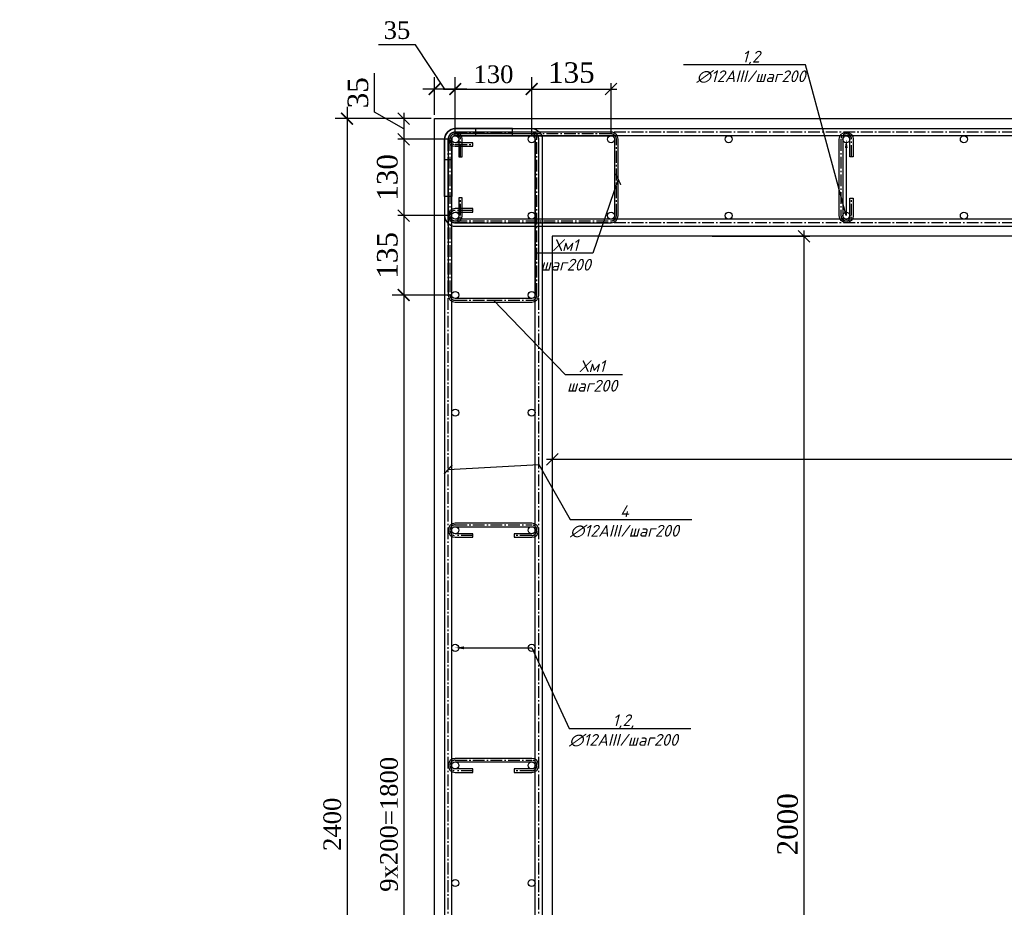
# Model space of a CAD drawing. Header units: millimetres. Extents: x -33345 to 4712671, y -3392 to 121473.
# Tile 208 of 256: x 1148531 to 1158577, y 54941 to 63998. Entities that reach past the tile are written whole.
import ezdxf
from ezdxf import colors
from ezdxf.entities.mleader import LeaderData, LeaderLine
from ezdxf.math import Vec2, Vec3

# ---------------------------------------------------------------- set-up
doc = ezdxf.new("R2010")
doc.units = ezdxf.units.MM
doc.linetypes.add('ГОСТ 2.303 6', pattern=[12, 8, -1.5, 1, -1.5])
doc.layers.add('армирование', color=150, linetype='Continuous', lineweight=50)
doc.layers.add('Колонны', color=1, linetype='Continuous', lineweight=40)
doc.layers.add('СПДС_РАЗМЕРЫ', color=7, linetype='Continuous')
doc.styles.add('ISO', font='isocpeui.ttf')
doc.styles.add('SIMPLEX350', font='times.ttf', dxfattribs={"height": 350})
doc.styles.add('style6', font='isocpeui.ttf')
doc.styles.add('ГОСТ 2.304', font='cs_gost2304.shx', dxfattribs={"oblique": 15})
doc.dimstyles.new('СПДС', dxfattribs={"dimscale": 100, "dimtxt": 1.5, "dimasz": 1, "dimexe": 1, "dimexo": 1, "dimgap": 1, "dimtad": 1, "dimdec": 0, "dimtxsty": 'ГОСТ 2.304', "dimblk": 'OBLIQUE', "dimcen": 2.5, "dimdle": 1, "dimadec": 0, "dimazin": 2, "dimtfac": 0.75, "dimtdec": 0, "dimtmove": 1, "dimatfit": 3, "dimldrblk": 'ARCHTICK', "dimfxl": 1, "dimtfill": 1, "dimtolj": 1, "dimarcsym": 1})

# ---------------------------------------------------------------- blocks, each defined once
blk = doc.blocks.new('_ArchTick')
at = {"color": 0, "linetype": 'ByBlock', "const_width": 0.15}
blk.add_lwpolyline([(-0.5, -0.5), (0.5, 0.5)], dxfattribs=at)
blk = doc.blocks.new('*D157')
at = {"layer": 'Defpoints', "color": 0, "lineweight": 0, "ltscale": 4, "transparency": 16777216}
for p in [(-47992572, 22711069), (-47992572, 22710566), (-47992222, 22710216)]:
    blk.add_point(p, dxfattribs=at)
at = {"layer": 'СПДС_РАЗМЕРЫ', "color": 0, "lineweight": -2, "ltscale": 4, "transparency": 16777216}
for p, q in [((-47992899, 22711819), (-47993527, 22711819)), ((-47992397, 22711069), (-47992899, 22711819)), ((-47992572, 22710629), (-47992572, 22711269)), ((-47992222, 22710279), (-47992222, 22711269)), ((-47992022, 22711069), (-47992772, 22711069))]:
    blk.add_line(p, q, dxfattribs=at)
at = {"layer": 'СПДС_РАЗМЕРЫ', "color": 0, "lineweight": -2, "ltscale": 4, "transparency": 16777216, "xscale": 200, "yscale": 200, "zscale": 200, "rotation": 180}
blk.add_blockref('_ArchTick', (-47992572, 22711069), dxfattribs=at)
at = {"layer": 'СПДС_РАЗМЕРЫ', "color": 0, "lineweight": -2, "ltscale": 4, "transparency": 16777216, "xscale": 200, "yscale": 200, "zscale": 200}
blk.add_blockref('_ArchTick', (-47992222, 22711069), dxfattribs=at)
at = {"layer": 'СПДС_РАЗМЕРЫ', "color": 0, "ltscale": 4, "transparency": 16777216, "insert": (-47993213, 22712069), "char_height": 300, "attachment_point": 5, "style": 'SIMPLEX350', "bg_fill": 3, "box_fill_scale": 1.1, "bg_fill_color": 256, "bg_fill_true_color": 13158600, "bg_fill_transparency": 0}
blk.add_mtext('\\A1;35', dxfattribs=at)
blk = doc.blocks.new('_Oblique')
at = {"color": 0, "linetype": 'ByBlock', "lineweight": -2}
blk.add_line((-0.5, -0.5), (0.5, 0.5), dxfattribs=at)
blk = doc.blocks.new('*D158')
at = {"layer": 'Defpoints', "color": 0, "lineweight": 0, "ltscale": 4, "transparency": 16777216}
for p in [(-47990922, 22711069), (-47992222, 22710216), (-47990922, 22710216)]:
    blk.add_point(p, dxfattribs=at)
at = {"layer": 'СПДС_РАЗМЕРЫ', "color": 0, "lineweight": -2, "ltscale": 4, "transparency": 16777216}
for p, q in [((-47992222, 22710279), (-47992222, 22711269)), ((-47990922, 22710279), (-47990922, 22711269)), ((-47992422, 22711069), (-47990722, 22711069))]:
    blk.add_line(p, q, dxfattribs=at)
at = {"layer": 'СПДС_РАЗМЕРЫ', "color": 0, "lineweight": -2, "ltscale": 4, "transparency": 16777216, "xscale": 200, "yscale": 200, "zscale": 200, "rotation": 180}
blk.add_blockref('_ArchTick', (-47992222, 22711069), dxfattribs=at)
at = {"layer": 'СПДС_РАЗМЕРЫ', "color": 0, "lineweight": -2, "ltscale": 4, "transparency": 16777216, "xscale": 200, "yscale": 200, "zscale": 200}
blk.add_blockref('_ArchTick', (-47990922, 22711069), dxfattribs=at)
at = {"layer": 'СПДС_РАЗМЕРЫ', "color": 0, "ltscale": 4, "transparency": 16777216, "insert": (-47991572, 22711319), "char_height": 300, "attachment_point": 5, "style": 'SIMPLEX350', "bg_fill": 3, "box_fill_scale": 1.1, "bg_fill_color": 256, "bg_fill_true_color": 13158600, "bg_fill_transparency": 0}
blk.add_mtext('\\A1;130', dxfattribs=at)
blk = doc.blocks.new('*D171')
at = {"layer": 'Defpoints', "color": 0, "ltscale": 4, "transparency": 16777216}
for p in [(-47989572, 22711069), (-47990922, 22710216), (-47989572, 22710216)]:
    blk.add_point(p, dxfattribs=at)
at = {"layer": 'СПДС_РАЗМЕРЫ', "color": 0, "lineweight": -2, "ltscale": 4, "transparency": 16777216}
for p, q in [((-47991022, 22711069), (-47989472, 22711069)), ((-47990922, 22710316), (-47990922, 22711169)), ((-47989572, 22710316), (-47989572, 22711169))]:
    blk.add_line(p, q, dxfattribs=at)
at = {"layer": 'СПДС_РАЗМЕРЫ', "color": 0, "lineweight": -2, "ltscale": 4, "transparency": 16777216, "xscale": 200, "yscale": 200, "zscale": 200, "rotation": 180}
blk.add_blockref('_Oblique', (-47990922, 22711069), dxfattribs=at)
at = {"layer": 'СПДС_РАЗМЕРЫ', "color": 0, "lineweight": -2, "ltscale": 4, "transparency": 16777216, "xscale": 200, "yscale": 200, "zscale": 200}
blk.add_blockref('_Oblique', (-47989572, 22711069), dxfattribs=at)
at = {"layer": 'СПДС_РАЗМЕРЫ', "color": 0, "ltscale": 4, "transparency": 16777216, "insert": (-47990247, 22711347), "char_height": 350, "attachment_point": 5, "style": 'SIMPLEX350', "bg_fill": 3, "box_fill_scale": 1.1, "bg_fill_color": 256, "bg_fill_true_color": 13158600, "bg_fill_transparency": 0}
blk.add_mtext('\\A1;135', dxfattribs=at)
blk = doc.blocks.new('*D184')
at = {"layer": 'Defpoints', "color": 0, "ltscale": 4, "transparency": 16777216}
for p in [(-47992572, 22710566), (-47993097, 22710216), (-47992222, 22710216)]:
    blk.add_point(p, dxfattribs=at)
at = {"layer": 'СПДС_РАЗМЕРЫ', "color": 0, "lineweight": -2, "ltscale": 4, "transparency": 16777216}
for p, q in [((-47993597, 22710675), (-47993597, 22711337)), ((-47993097, 22710391), (-47993597, 22710675)), ((-47992672, 22710566), (-47993197, 22710566)), ((-47993097, 22710666), (-47993097, 22710116)), ((-47992322, 22710216), (-47993197, 22710216))]:
    blk.add_line(p, q, dxfattribs=at)
at = {"layer": 'СПДС_РАЗМЕРЫ', "color": 0, "lineweight": -2, "ltscale": 4, "transparency": 16777216, "xscale": 200, "yscale": 200, "zscale": 200}
for p, rotation in [((-47993097, 22710566), 90), ((-47993097, 22710216), 270)]:
    blk.add_blockref('_Oblique', p, dxfattribs=dict(at, rotation=rotation))
at = {"layer": 'СПДС_РАЗМЕРЫ', "color": 0, "ltscale": 4, "transparency": 16777216, "insert": (-47993875, 22711006), "char_height": 350, "attachment_point": 5, "rotation": 90, "style": 'SIMPLEX350', "bg_fill": 3, "box_fill_scale": 1.1, "bg_fill_color": 256, "bg_fill_true_color": 13158600, "bg_fill_transparency": 0}
blk.add_mtext('\\A1;35', dxfattribs=at)
blk = doc.blocks.new('*D185')
at = {"layer": 'Defpoints', "color": 0, "ltscale": 4, "transparency": 16777216}
for p in [(-47992222, 22710216), (-47993097, 22708916), (-47992222, 22708916)]:
    blk.add_point(p, dxfattribs=at)
at = {"layer": 'СПДС_РАЗМЕРЫ', "color": 0, "lineweight": -2, "ltscale": 4, "transparency": 16777216}
for p, q in [((-47993097, 22710316), (-47993097, 22708816)), ((-47992322, 22710216), (-47993197, 22710216)), ((-47992322, 22708916), (-47993197, 22708916))]:
    blk.add_line(p, q, dxfattribs=at)
at = {"layer": 'СПДС_РАЗМЕРЫ', "color": 0, "lineweight": -2, "ltscale": 4, "transparency": 16777216, "xscale": 200, "yscale": 200, "zscale": 200}
for p, rotation in [((-47993097, 22710216), 90), ((-47993097, 22708916), 270)]:
    blk.add_blockref('_Oblique', p, dxfattribs=dict(at, rotation=rotation))
at = {"layer": 'СПДС_РАЗМЕРЫ', "color": 0, "ltscale": 4, "transparency": 16777216, "insert": (-47993375, 22709566), "char_height": 350, "attachment_point": 5, "rotation": 90, "style": 'SIMPLEX350', "bg_fill": 3, "box_fill_scale": 1.1, "bg_fill_color": 256, "bg_fill_true_color": 13158600, "bg_fill_transparency": 0}
blk.add_mtext('\\A1;130', dxfattribs=at)
blk = doc.blocks.new('*D186')
at = {"layer": 'Defpoints', "color": 0, "ltscale": 4, "transparency": 16777216}
for p in [(-47992222, 22708916), (-47993097, 22707566), (-47992222, 22707566)]:
    blk.add_point(p, dxfattribs=at)
at = {"layer": 'СПДС_РАЗМЕРЫ', "color": 0, "lineweight": -2, "ltscale": 4, "transparency": 16777216}
for p, q in [((-47992322, 22708916), (-47993197, 22708916)), ((-47993097, 22709016), (-47993097, 22707466)), ((-47992322, 22707566), (-47993197, 22707566))]:
    blk.add_line(p, q, dxfattribs=at)
at = {"layer": 'СПДС_РАЗМЕРЫ', "color": 0, "lineweight": -2, "ltscale": 4, "transparency": 16777216, "xscale": 200, "yscale": 200, "zscale": 200}
for p, rotation in [((-47993097, 22708916), 90), ((-47993097, 22707566), 270)]:
    blk.add_blockref('_Oblique', p, dxfattribs=dict(at, rotation=rotation))
at = {"layer": 'СПДС_РАЗМЕРЫ', "color": 0, "ltscale": 4, "transparency": 16777216, "insert": (-47993375, 22708241), "char_height": 350, "attachment_point": 5, "rotation": 90, "style": 'SIMPLEX350', "bg_fill": 3, "box_fill_scale": 1.1, "bg_fill_color": 256, "bg_fill_true_color": 13158600, "bg_fill_transparency": 0}
blk.add_mtext('\\A1;135', dxfattribs=at)
blk = doc.blocks.new('*D159')
at = {"layer": 'Defpoints', "color": 0, "lineweight": 0, "ltscale": 4, "transparency": 16777216}
for p in [(-47992222, 22707566), (-47993097, 22689563), (-47992222, 22689563)]:
    blk.add_point(p, dxfattribs=at)
at = {"layer": 'СПДС_РАЗМЕРЫ', "color": 0, "lineweight": -2, "ltscale": 4, "transparency": 16777216}
for p, q in [((-47993097, 22707766), (-47993097, 22689363)), ((-47992284, 22707566), (-47993297, 22707566)), ((-47992284, 22689563), (-47993297, 22689563))]:
    blk.add_line(p, q, dxfattribs=at)
at = {"layer": 'СПДС_РАЗМЕРЫ', "color": 0, "lineweight": -2, "ltscale": 4, "transparency": 16777216, "xscale": 200, "yscale": 200, "zscale": 200}
for p, rotation in [((-47993097, 22707566), 90), ((-47993097, 22689563), 270)]:
    blk.add_blockref('_ArchTick', p, dxfattribs=dict(at, rotation=rotation))
at = {"layer": 'СПДС_РАЗМЕРЫ', "color": 0, "ltscale": 4, "transparency": 16777216, "insert": (-47993347, 22698565), "char_height": 300, "attachment_point": 5, "rotation": 90, "style": 'SIMPLEX350', "bg_fill": 3, "box_fill_scale": 1.1, "bg_fill_color": 256, "bg_fill_true_color": 13158600, "bg_fill_transparency": 0}
blk.add_mtext('\\A1;9х200=1800', dxfattribs=at)
blk = doc.blocks.new('*D160')
at = {"layer": 'Defpoints', "color": 0, "lineweight": 0, "ltscale": 4, "transparency": 16777216}
for p in [(-47992572, 22710566), (-47994062, 22686563), (-47992572, 22686563)]:
    blk.add_point(p, dxfattribs=at)
at = {"layer": 'СПДС_РАЗМЕРЫ', "color": 0, "lineweight": -2, "ltscale": 4, "transparency": 16777216}
for p, q in [((-47994062, 22710766), (-47994062, 22686363)), ((-47992634, 22710566), (-47994262, 22710566)), ((-47992634, 22686563), (-47994262, 22686563))]:
    blk.add_line(p, q, dxfattribs=at)
at = {"layer": 'СПДС_РАЗМЕРЫ', "color": 0, "lineweight": -2, "ltscale": 4, "transparency": 16777216, "xscale": 200, "yscale": 200, "zscale": 200}
for p, rotation in [((-47994062, 22710566), 90), ((-47994062, 22686563), 270)]:
    blk.add_blockref('_ArchTick', p, dxfattribs=dict(at, rotation=rotation))
at = {"layer": 'СПДС_РАЗМЕРЫ', "color": 0, "ltscale": 4, "transparency": 16777216, "insert": (-47994312, 22698565), "char_height": 300, "attachment_point": 5, "rotation": 90, "style": 'SIMPLEX350', "bg_fill": 3, "box_fill_scale": 1.1, "bg_fill_color": 256, "bg_fill_true_color": 13158600, "bg_fill_transparency": 0}
blk.add_mtext('\\A1;2400', dxfattribs=at)
blk = doc.blocks.new('*D178')
at = {"layer": 'Defpoints', "color": 0, "ltscale": 4, "transparency": 16777216}
for p in [(-47987950, 22708566), (-47986290, 22708566), (-47987106, 22688563)]:
    blk.add_point(p, dxfattribs=at)
at = {"layer": 'СПДС_РАЗМЕРЫ', "color": 0, "lineweight": -2, "ltscale": 4, "transparency": 16777216}
for p, q in [((-47987850, 22708566), (-47986190, 22708566)), ((-47986290, 22688463), (-47986290, 22708666)), ((-47987006, 22688563), (-47986190, 22688563))]:
    blk.add_line(p, q, dxfattribs=at)
at = {"layer": 'СПДС_РАЗМЕРЫ', "color": 0, "lineweight": -2, "ltscale": 4, "transparency": 16777216, "xscale": 200, "yscale": 200, "zscale": 200}
for p, rotation in [((-47986290, 22708566), 90), ((-47986290, 22688563), 270)]:
    blk.add_blockref('_Oblique', p, dxfattribs=dict(at, rotation=rotation))
at = {"layer": 'СПДС_РАЗМЕРЫ', "color": 0, "ltscale": 4, "transparency": 16777216, "insert": (-47986568, 22698565), "char_height": 350, "attachment_point": 5, "rotation": 90, "style": 'SIMPLEX350', "bg_fill": 3, "box_fill_scale": 1.1, "bg_fill_color": 256, "bg_fill_true_color": 13158600, "bg_fill_transparency": 0}
blk.add_mtext('\\A1;2000', dxfattribs=at)
blk = doc.blocks.new('*D179')
at = {"layer": 'Defpoints', "color": 0, "ltscale": 4, "transparency": 16777216}
for p in [(-47990572, 22708415), (-47970572, 22708415), (-47990572, 22704771)]:
    blk.add_point(p, dxfattribs=at)
at = {"layer": 'СПДС_РАЗМЕРЫ', "color": 0, "lineweight": -2, "ltscale": 4, "transparency": 16777216}
for p, q in [((-47990572, 22708315), (-47990572, 22704671)), ((-47970572, 22708315), (-47970572, 22704671)), ((-47970472, 22704771), (-47990672, 22704771))]:
    blk.add_line(p, q, dxfattribs=at)
at = {"layer": 'СПДС_РАЗМЕРЫ', "color": 0, "lineweight": -2, "ltscale": 4, "transparency": 16777216, "xscale": 200, "yscale": 200, "zscale": 200, "rotation": 180}
blk.add_blockref('_Oblique', (-47990572, 22704771), dxfattribs=at)
at = {"layer": 'СПДС_РАЗМЕРЫ', "color": 0, "lineweight": -2, "ltscale": 4, "transparency": 16777216, "xscale": 200, "yscale": 200, "zscale": 200}
blk.add_blockref('_Oblique', (-47970572, 22704771), dxfattribs=at)
at = {"layer": 'СПДС_РАЗМЕРЫ', "color": 0, "ltscale": 4, "transparency": 16777216, "insert": (-47980572, 22705049), "char_height": 350, "attachment_point": 5, "style": 'SIMPLEX350', "bg_fill": 3, "box_fill_scale": 1.1, "bg_fill_color": 256, "bg_fill_true_color": 13158600, "bg_fill_transparency": 0}
blk.add_mtext('\\A1;2000', dxfattribs=at)
blk = doc.blocks.new('t5y')
at = {"color": 0, "lineweight": 30, "ltscale": 12}
for points in [[(-47991247.7, 22710276.1), (-47991247.7, 22710396.1), (-47992221.7, 22710396.1, 0.4142136), (-47992401.7, 22710216.1), (-47992401.7, 22686913.5, 0.4142136), (-47992221.7, 22686733.5), (-47991274.8, 22686733.5), (-47991274.8, 22686853.5), (-47992221.7, 22686853.5, -0.4142136), (-47992281.7, 22686913.5), (-47992281.7, 22710216.1, -0.4142136), (-47992221.7, 22710276.1)], [(-47992281.7, 22709242.1), (-47992401.7, 22709242.1), (-47992401.7, 22710216.1, -0.4142136), (-47992221.7, 22710396.1), (-47968921.7, 22710396.1, -0.4142136), (-47968741.7, 22710216.1), (-47968741.7, 22709329.3), (-47968861.7, 22709329.3), (-47968861.7, 22710216.1, 0.4142136), (-47968921.7, 22710276.1), (-47992221.7, 22710276.1, 0.4142136), (-47992281.7, 22710216.1)], [(-47991275.2, 22708796.1), (-47989571.7, 22708796.1, 0.4142135), (-47989451.7, 22708916.1), (-47989451.7, 22710216.1, 0.4142136), (-47989571.7, 22710336.1), (-47992221.7, 22710336.1, 0.4142136), (-47992341.7, 22710216.1), (-47992341.7, 22708916.2, 0.0001818), (-47992341.7, 22708916, 0.9996366), (-47992101.7, 22708916.1), (-47992101.7, 22709217.1), (-47992161.7, 22709217.1), (-47992161.7, 22708916.1, -0.9996366), (-47992281.7, 22708916.1, -0.0001818), (-47992281.7, 22708916.2), (-47992281.7, 22710216.1, -0.4142136), (-47992221.7, 22710276.1), (-47989571.7, 22710276.1, -0.4142136), (-47989511.7, 22710216.1), (-47989511.7, 22708916.1, -0.4142135), (-47989571.7, 22708856.1), (-47992221.4, 22708856.1, -0.0012074), (-47992222, 22708856.1, -0.9975881), (-47992221.7, 22708976.1), (-47991922.6, 22708976.1), (-47991922.6, 22709036.1), (-47992221.7, 22709036.1, 0.9975881), (-47992222.3, 22708796.1, 0.0012074), (-47992221.4, 22708796.1), (-47991275.2, 22708796.1, 0)], [(-47992341.7, 22709269.6), (-47992341.7, 22707566.1, 0.4142135), (-47992221.7, 22707446.1), (-47990921.7, 22707446.1, 0.4142136), (-47990801.7, 22707566.1), (-47990801.7, 22710216.1, 0.4142136), (-47990921.7, 22710336.1), (-47992221.6, 22710336.1, 0.0001818), (-47992221.8, 22710336.1, 0.9996366), (-47992221.7, 22710096.1), (-47991920.7, 22710096.1), (-47991920.7, 22710156.1), (-47992221.7, 22710156.1, -0.9996366), (-47992221.7, 22710276.1, -0.0001818), (-47992221.6, 22710276.1), (-47990921.7, 22710276.1, -0.4142136), (-47990861.7, 22710216.1), (-47990861.7, 22707566.1, -0.4142136), (-47990921.7, 22707506.1), (-47992221.7, 22707506.1, -0.4142135), (-47992281.7, 22707566.1), (-47992281.7, 22710215.8, -0.0012074), (-47992281.7, 22710216.4, -0.9975881), (-47992161.7, 22710216.1), (-47992161.7, 22709917.1), (-47992101.7, 22709917.1), (-47992101.7, 22710216.1, 0.9975881), (-47992341.7, 22710216.7, 0.0012074), (-47992341.7, 22710215.8), (-47992341.7, 22709269.6, 0)], [(-47991869.4, 22710276.1), (-47991869.4, 22710396.1), (-47990921.7, 22710396.1, -0.4142136), (-47990741.7, 22710216.1), (-47990741.7, 22686913.5, -0.4142136), (-47990921.7, 22686733.5), (-47991877.7, 22686733.5), (-47991877.7, 22686853.5), (-47990921.7, 22686853.5, 0.4142136), (-47990861.7, 22686913.5), (-47990861.7, 22710216.1, 0.4142136), (-47990921.7, 22710276.1)], [(-47992281.7, 22709863.8), (-47992401.7, 22709863.8), (-47992401.7, 22708916.1, 0.4142136), (-47992221.7, 22708736.1), (-47968921.7, 22708736.1, 0.4142136), (-47968741.7, 22708916.1), (-47968741.7, 22709912.1), (-47968861.7, 22709912.1), (-47968861.7, 22708916.1, -0.4142136), (-47968921.7, 22708856.1), (-47992221.7, 22708856.1, -0.4142136), (-47992281.7, 22708916.1)]]:
    blk.add_lwpolyline(points, format="xyb", close=True, dxfattribs=at)
at = {"color": 0, "linetype": 'ГОСТ 2.303 6', "ltscale": 25}
for points in [[(-47991274.8, 22686793.5), (-47992221.7, 22686793.5, -0.4142136), (-47992341.7, 22686913.5), (-47992341.7, 22710216.1, -0.4142136), (-47992221.7, 22710336.1), (-47991247.7, 22710336.1)], [(-47968801.7, 22709329.3), (-47968801.7, 22710216.1, 0.4142136), (-47968921.7, 22710336.1), (-47992221.7, 22710336.1, 0.4142136), (-47992341.7, 22710216.1), (-47992341.7, 22709242.1)], [(-47991922.6, 22709006.1), (-47992221.7, 22709006.1, 0.9975881), (-47992222.1, 22708826.1, 0.0012074), (-47992221.4, 22708826.1), (-47989571.7, 22708826.1, 0.4142135), (-47989481.7, 22708916.1), (-47989481.7, 22710216.1, 0.4142136), (-47989571.7, 22710306.1), (-47992221.7, 22710306.1, 0.4142136), (-47992311.7, 22710216.1), (-47992311.7, 22708916.2, 0.0001818), (-47992311.7, 22708916.1, 0.9996366), (-47992131.7, 22708916.1), (-47992131.7, 22709217.1)], [(-47992131.7, 22709917.1), (-47992131.7, 22710216.1, 0.9975881), (-47992311.7, 22710216.6, 0.0012074), (-47992311.7, 22710215.8), (-47992311.7, 22707566.1, 0.4142135), (-47992221.7, 22707476.1), (-47990921.7, 22707476.1, 0.4142136), (-47990831.7, 22707566.1), (-47990831.7, 22710216.1, 0.4142136), (-47990921.7, 22710306.1), (-47992221.6, 22710306.1, 0.0001818), (-47992221.8, 22710306.1, 0.9996366), (-47992221.7, 22710126.1), (-47991920.7, 22710126.1)], [(-47991877.7, 22686793.5), (-47990921.7, 22686793.5, 0.4142136), (-47990801.7, 22686913.5), (-47990801.7, 22710216.1, 0.4142136), (-47990921.7, 22710336.1), (-47991869.4, 22710336.1)], [(-47985481.7, 22709916.1), (-47985481.7, 22710216.1, 1), (-47985661.7, 22710216.1), (-47985661.7, 22708916.1, 1.0000035), (-47985481.7, 22708916.1), (-47985481.7, 22709216.1)], [(-47985481.7, 22709916.1), (-47985481.7, 22710216.1, 1), (-47985661.7, 22710216.1), (-47985661.7, 22708916.1, 1.0000035), (-47985481.7, 22708916.1), (-47985481.7, 22709216.1)], [(-47968801.7, 22709912.1), (-47968801.7, 22708916.1, -0.4142136), (-47968921.7, 22708796.1), (-47992221.7, 22708796.1, -0.4142136), (-47992341.7, 22708916.1), (-47992341.7, 22709863.8)]]:
    blk.add_lwpolyline(points, format="xyb", dxfattribs=at)
at = {"color": 0, "lineweight": 30, "ltscale": 2}
blk.add_lwpolyline([(-47985511.7, 22709216.1), (-47985451.7, 22709216.1), (-47985451.7, 22708916.1, -1), (-47985691.7, 22708916.1), (-47985691.7, 22710216.1, -1), (-47985451.7, 22710216.1), (-47985451.7, 22709916.1), (-47985511.7, 22709916.1), (-47985511.7, 22710216.1, 1), (-47985631.7, 22710216.1), (-47985631.7, 22708916.1, 1.0000063), (-47985511.7, 22708916.1)], format="xyb", close=True, dxfattribs=at)
blk.add_lwpolyline([(-47985511.7, 22709216.1), (-47985451.7, 22709216.1), (-47985451.7, 22708916.1, -1), (-47985691.7, 22708916.1), (-47985691.7, 22710216.1, -1), (-47985451.7, 22710216.1), (-47985451.7, 22709916.1), (-47985511.7, 22709916.1), (-47985511.7, 22710216.1, 1), (-47985631.7, 22710216.1), (-47985631.7, 22708916.1, 1.0000063), (-47985511.7, 22708916.1)], format="xyb", close=True, dxfattribs=at)
at = {"layer": 'армирование', "color": 0, "lineweight": 30, "ltscale": 4}
for centre in [(-47992221.7, 22710216.1), (-47990921.7, 22710216.1), (-47989571.7, 22710216.1), (-47987571.7, 22710216.1), (-47985571.7, 22710216.1), (-47983571.7, 22710216.1), (-47992221.7, 22708916.1), (-47990921.7, 22708916.1), (-47989571.7, 22708916.1), (-47987571.7, 22708916.1), (-47985571.7, 22708916.1), (-47983571.7, 22708916.1), (-47992221.7, 22707566.1), (-47990921.7, 22707566.1), (-47990921.7, 22705566.1), (-47990921.7, 22703566.1), (-47990921.7, 22701566.1), (-47990921.7, 22699566.1), (-47990921.7, 22697566.1)]:
    blk.add_circle(centre, 60, dxfattribs=at)
at = {"layer": 'Колонны', "color": 0, "lineweight": 30}
for points in [[(-47985761, 22686563.5), (-47992571.7, 22686563.5), (-47992571.7, 22710566.1), (-47968571.7, 22710566.1), (-47968571.7, 22703566.1)], [(-47970571.7, 22703566.1), (-47970571.7, 22708566.1), (-47990571.7, 22708566.1), (-47990571.7, 22688563.5), (-47985761, 22688563.5)]]:
    blk.add_lwpolyline(points, dxfattribs=at)
ml = blk.add_multileader_mtext('Standard')
ml.set_content('1,2\\P∅12AIII/шаг200', color=256, style='style6')
ml.set_leader_properties()
ml.build(insert=Vec2(0, 0))
ml.multileader.update_dxf_attribs({"text_left_attachment_type": 6, "text_right_attachment_type": 6, "dogleg_length": 0.36, "arrow_head_size": 150})
ctx = ml.context
ctx.base_point, ctx.char_height, ctx.arrow_head_size, ctx.plane_origin = Vec3(-47988155.6, 22711480.3), 200, 150, Vec3(-47982046.2, 22716051.8)
ctx.left_attachment, ctx.right_attachment, ctx.text_align_type = 6, 6, 1
notes = []
notes.append((ctx, [(1, (1, 1, 0), (-47986265.2, 22711480.3), (-1, 0), 0.36, [(1, [(-47985571.7, 22710216.1), (-47985571.7, 22708916.1)], 0, [])])]))
ctx.mtext.insert, ctx.mtext.defined_height, ctx.mtext.alignment, ctx.mtext.flow_direction = Vec3(-47987191.5, 22711720.3), 842.8, 2, 5
for ctx, leaders in notes:
    for number, flags, end, landing, length, lines in leaders:
        leader = LeaderData()
        leader.index, (leader.has_last_leader_line, leader.has_dogleg_vector, leader.attachment_direction) = number, flags
        leader.last_leader_point, leader.dogleg_vector, leader.dogleg_length = Vec3(end), Vec3(landing), length
        for number, points, colour, breaks in lines:
            line = LeaderLine()
            line.index, line.vertices, line.color, line.breaks = number, Vec3.list(points), colors.encode_raw_color(colour), breaks
            leader.lines.append(line)
        ctx.leaders.append(leader)
at = {"layer": 'СПДС_РАЗМЕРЫ', "color": 0, "ltscale": 4}
dim = blk.add_linear_dim(base=(-47992571.7, 22711068.6), p1=(-47992221.7, 22710216.1), p2=(-47992571.7, 22710566.1), dimstyle='СПДС', override={"dimasz": 2, "dimlfac": 0.1, "dimtxsty": 'SIMPLEX350'}, dxfattribs=at)
dim.commit()
dim.dimension.update_dxf_attribs({"geometry": '*D157', "text_midpoint": (-47992998.9, 22711818.6), "dimtype": 128})
dim = blk.add_linear_dim(base=(-47986290.2, 22708566.1), p1=(-47987105.7, 22688563.5), p2=(-47987950.4, 22708566.1), angle=90, dimstyle='СПДС', override={"dimasz": 2, "dimlfac": 0.1, "dimtxsty": 'SIMPLEX350'}, dxfattribs=at)
dim.commit()
dim.dimension.update_dxf_attribs({"geometry": '*D178', "text_midpoint": (-47986568.3, 22698564.8)})
for base, p1, p2, picture, middle in [((-47990921.7, 22711068.6), (-47992221.7, 22710216.1), (-47990921.7, 22710216.1), '*D158', (-47991571.7, 22711318.6)), ((-47990571.7, 22704770.7), (-47970571.7, 22708415.1), (-47990571.7, 22708415.1), '*D179', (-47980571.7, 22705048.7))]:
    dim = blk.add_linear_dim(base=base, p1=p1, p2=p2, dimstyle='СПДС', override={"dimasz": 2, "dimlfac": 0.1, "dimtxsty": 'SIMPLEX350'}, dxfattribs=at)
    dim.commit()
    dim.dimension.update_dxf_attribs({"geometry": picture, "text_midpoint": middle})
dim = blk.add_linear_dim(base=(-47989571.7, 22711068.6), p1=(-47990921.7, 22710216.1), p2=(-47989571.7, 22710216.1), dimstyle='СПДС', override={"dimasz": 2, "dimlfac": 0.1, "dimtxsty": 'SIMPLEX350'}, dxfattribs=at)
dim.commit()
dim.dimension.update_dxf_attribs({"geometry": '*D171', "text_midpoint": (-47990246.7, 22711346.7)})
dim = blk.add_linear_dim(base=(-47993096.6, 22710216.1), p1=(-47992571.7, 22710566.1), p2=(-47992221.7, 22710216.1), angle=90, dimstyle='СПДС', override={"dimasz": 2, "dimlfac": 0.1, "dimtxsty": 'SIMPLEX350'}, dxfattribs=at)
dim.commit()
dim.dimension.update_dxf_attribs({"geometry": '*D184', "text_midpoint": (-47993597.4, 22710775.4), "dimtype": 128})
ml = blk.add_multileader_mtext('Standard')
ml.set_content('Хм1\\Pшаг200', color=256, style='style6')
ml.set_leader_properties()
ml.set_arrow_properties(name='ARCHTICK')
ml.build(insert=Vec2(0, 0))
ml.multileader.update_dxf_attribs({"text_left_attachment_type": 6, "text_right_attachment_type": 6, "dogleg_length": 0.36, "arrow_head_size": 150})
ctx = ml.context
ctx.base_point, ctx.char_height, ctx.arrow_head_size, ctx.plane_origin = Vec3(-47990803.5, 22708275.3), 200, 150, Vec3(-47981889.2, 22709213.1)
ctx.left_attachment, ctx.right_attachment, ctx.text_align_type = 6, 6, 1
notes = []
notes.append((ctx, [(1, (1, 1, 0), (-47989883.8, 22708275.3), (-1, 0), 0.36, [(0, [(-47989451.7, 22709536.1)], 0, [])])]))
ctx.mtext.insert, ctx.mtext.width, ctx.mtext.defined_height, ctx.mtext.alignment, ctx.mtext.flow_direction = Vec3(-47990343.8, 22708515.3), 1774.104, 2043.6, 2, 5
ml = blk.add_multileader_mtext('Standard')
ml.set_content('Хм1\\Pшаг200', color=256, style='style6')
ml.set_leader_properties()
ml.set_arrow_properties(name='ARCHTICK')
ml.build(insert=Vec2(0, 0))
ml.multileader.update_dxf_attribs({"text_left_attachment_type": 6, "text_right_attachment_type": 6, "dogleg_length": 0.36, "arrow_head_size": 150})
ctx = ml.context
ctx.base_point, ctx.char_height, ctx.arrow_head_size, ctx.plane_origin = Vec3(-47990351.7, 22706216.6), 200, 150, Vec3(-47984009.2, 22707153.1)
ctx.left_attachment, ctx.right_attachment, ctx.text_align_type = 6, 6, 1
notes.append((ctx, [(0, (1, 1, 0), (-47990352.1, 22706216.6), (1, 0), 0.36, [(0, [(-47991571.7, 22707476.1)], 0, [])])]))
ctx.mtext.insert, ctx.mtext.width, ctx.mtext.defined_height, ctx.mtext.alignment, ctx.mtext.flow_direction = Vec3(-47989892.1, 22706456.6), 1774.104, 2043.6, 2, 5
for ctx, leaders in notes:
    for number, flags, end, landing, length, lines in leaders:
        leader = LeaderData()
        leader.index, (leader.has_last_leader_line, leader.has_dogleg_vector, leader.attachment_direction) = number, flags
        leader.last_leader_point, leader.dogleg_vector, leader.dogleg_length = Vec3(end), Vec3(landing), length
        for number, points, colour, breaks in lines:
            line = LeaderLine()
            line.index, line.vertices, line.color, line.breaks = number, Vec3.list(points), colors.encode_raw_color(colour), breaks
            leader.lines.append(line)
        ctx.leaders.append(leader)
dim = blk.add_linear_dim(base=(-47993096.6, 22708916.1), p1=(-47992221.7, 22710216.1), p2=(-47992221.7, 22708916.1), angle=90, dimstyle='СПДС', override={"dimasz": 2, "dimlfac": 0.1, "dimtxsty": 'SIMPLEX350'}, dxfattribs=at)
dim.commit()
dim.dimension.update_dxf_attribs({"geometry": '*D185', "text_midpoint": (-47993374.7, 22709566.1)})
dim = blk.add_linear_dim(base=(-47993096.6, 22707566.1), p1=(-47992221.7, 22708916.1), p2=(-47992221.7, 22707566.1), angle=90, dimstyle='СПДС', override={"dimasz": 2, "dimlfac": 0.1, "dimtxsty": 'SIMPLEX350'}, dxfattribs=at)
dim.commit()
dim.dimension.update_dxf_attribs({"geometry": '*D186', "text_midpoint": (-47993374.7, 22708241.1)})
dim = blk.add_linear_dim(base=(-47993096.6, 22689563.5), p1=(-47992221.7, 22707566.1), p2=(-47992221.7, 22689563.5), angle=90, text='9х200=<>', dimstyle='СПДС', override={"dimasz": 2, "dimlfac": 0.1, "dimtxsty": 'SIMPLEX350', "dimblk": 'ArchTick'}, dxfattribs=at)
dim.commit()
dim.dimension.update_dxf_attribs({"geometry": '*D159', "text_midpoint": (-47993346.6, 22698564.8)})
at = {"color": 0, "lineweight": 30, "ltscale": 2}
for points in [[(-47991221.7, 22703506.1), (-47991221.7, 22703446.1), (-47990921.7, 22703446.1, 1), (-47990921.7, 22703686.1), (-47992221.7, 22703686.1, 1), (-47992221.7, 22703446.1), (-47991921.7, 22703446.1), (-47991921.7, 22703506.1), (-47992221.7, 22703506.1, -1), (-47992221.7, 22703626.1), (-47990921.7, 22703626.1, -1.0000063), (-47990921.7, 22703506.1)], [(-47991221.7, 22699506.1), (-47991221.7, 22699446.1), (-47990921.7, 22699446.1, 1), (-47990921.7, 22699686.1), (-47992221.7, 22699686.1, 1), (-47992221.7, 22699446.1), (-47991921.7, 22699446.1), (-47991921.7, 22699506.1), (-47992221.7, 22699506.1, -1), (-47992221.7, 22699626.1), (-47990921.7, 22699626.1, -1.0000063), (-47990921.7, 22699506.1)]]:
    blk.add_lwpolyline(points, format="xyb", close=True, dxfattribs=at)
at = {"color": 0, "linetype": 'ГОСТ 2.303 6', "ltscale": 25}
for points in [[(-47991921.7, 22703476.1), (-47992221.7, 22703476.1, -1), (-47992221.7, 22703656.1), (-47990921.7, 22703656.1, -1.0000035), (-47990921.7, 22703476.1), (-47991221.7, 22703476.1)], [(-47991921.7, 22699476.1), (-47992221.7, 22699476.1, -1), (-47992221.7, 22699656.1), (-47990921.7, 22699656.1, -1.0000035), (-47990921.7, 22699476.1), (-47991221.7, 22699476.1)]]:
    blk.add_lwpolyline(points, format="xyb", dxfattribs=at)
at = {"layer": 'армирование', "color": 0, "lineweight": 30, "ltscale": 4}
for centre in [(-47992221.7, 22705566.1), (-47992221.7, 22703566.1), (-47992221.7, 22701566.1), (-47992221.7, 22699566.1), (-47992221.7, 22697566.1)]:
    blk.add_circle(centre, 60, dxfattribs=at)
at = {"layer": 'СПДС_РАЗМЕРЫ', "color": 0, "ltscale": 4}
dim = blk.add_linear_dim(base=(-47994062.5, 22686563.5), p1=(-47992571.7, 22710566.1), p2=(-47992571.7, 22686563.5), angle=90, dimstyle='СПДС', override={"dimasz": 2, "dimlfac": 0.1, "dimtxsty": 'SIMPLEX350'}, dxfattribs=at)
dim.commit()
dim.dimension.update_dxf_attribs({"geometry": '*D160', "text_midpoint": (-47994312.5, 22698564.8)})
ml = blk.add_multileader_mtext('Standard')
ml.set_content('4\\P∅12AIII/шаг200', color=256, style='style6')
ml.set_leader_properties()
ml.set_arrow_properties(name='ARCHTICK')
ml.build(insert=Vec2(0, 0))
ml.multileader.update_dxf_attribs({"text_left_attachment_type": 6, "text_right_attachment_type": 6, "dogleg_length": 0.36, "arrow_head_size": 150})
ctx = ml.context
ctx.base_point, ctx.char_height, ctx.arrow_head_size, ctx.plane_origin = Vec3(-47990268.8, 22703750.7), 200, 150, Vec3(-47985275.1, 22705628.6)
ctx.left_attachment, ctx.right_attachment, ctx.text_align_type = 6, 6, 1
notes = []
notes.append((ctx, [(0, (1, 1, 0), (-47990269.2, 22703750.7), (1, 0), 0.36, [(1, [(-47992341.7, 22704598.6), (-47990801.7, 22704685.8)], 0, [])])]))
ctx.mtext.insert, ctx.mtext.alignment, ctx.mtext.flow_direction = Vec3(-47989342.8, 22703990.7), 2, 5
ml = blk.add_multileader_mtext('Standard')
ml.set_content('1,2,\\P∅12AIII/шаг200', color=256, style='style6')
ml.set_leader_properties()
ml.build(insert=Vec2(0, 0))
ml.multileader.update_dxf_attribs({"text_left_attachment_type": 6, "text_right_attachment_type": 6, "dogleg_length": 0.36, "arrow_head_size": 150})
ctx = ml.context
ctx.base_point, ctx.char_height, ctx.arrow_head_size, ctx.plane_origin = Vec3(-47990285.1, 22700194.4), 200, 150, Vec3(-47985155.1, 22699596.1)
ctx.left_attachment, ctx.right_attachment, ctx.text_align_type = 6, 6, 1
notes.append((ctx, [(0, (1, 1, 0), (-47990285.5, 22700194.4), (1, 0), 0.36, [(1, [(-47992221.7, 22701566.1), (-47990921.7, 22701566.1)], 0, [])])]))
ctx.mtext.insert, ctx.mtext.defined_height, ctx.mtext.alignment, ctx.mtext.flow_direction = Vec3(-47989359.1, 22700434.4), 842.8, 2, 5
for ctx, leaders in notes:
    for number, flags, end, landing, length, lines in leaders:
        leader = LeaderData()
        leader.index, (leader.has_last_leader_line, leader.has_dogleg_vector, leader.attachment_direction) = number, flags
        leader.last_leader_point, leader.dogleg_vector, leader.dogleg_length = Vec3(end), Vec3(landing), length
        for number, points, colour, breaks in lines:
            line = LeaderLine()
            line.index, line.vertices, line.color, line.breaks = number, Vec3.list(points), colors.encode_raw_color(colour), breaks
            leader.lines.append(line)
        ctx.leaders.append(leader)

msp = doc.modelspace()

# ---------------------------------------------------------------- block references
at = {"xscale": 0.6, "yscale": 0.6, "zscale": 0.6}
msp.add_blockref('t5y', (29948307.88, -13563351.083), dxfattribs=at)

# ---------------------------------------------------------------- next in the draw order: texts
at = {"insert": (351439.431, 62275.551), "char_height": 500, "width": 9875.6458, "attachment_point": 1, "style": 'ISO'}
msp.add_mtext('\\pi4343.31532;{\\LА-А\\P\\pi0;Армирование приямка. M 1:20}', dxfattribs=at)

doc.saveas('drawing.dxf')
